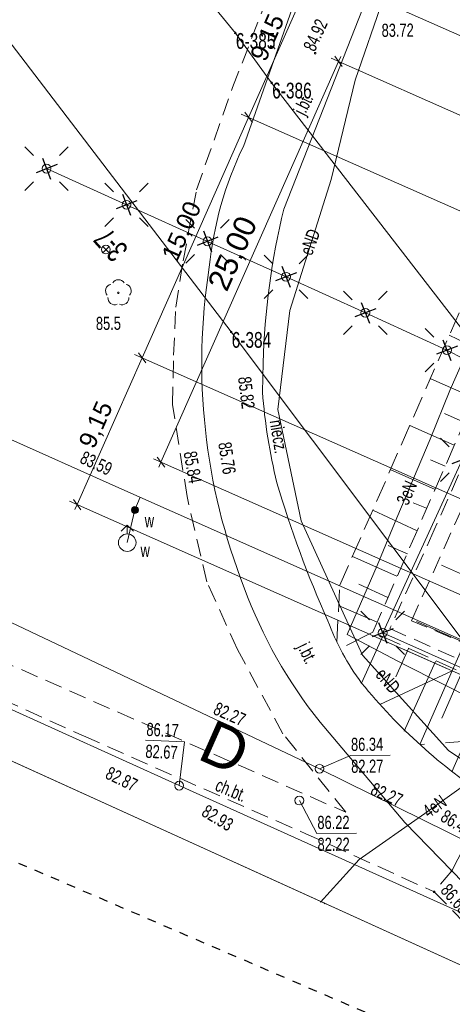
# Model space of a CAD drawing. Header units: metres. Extents: x 7446797 to 7447602, y 5789497 to 5790002.
# Tile 21 of 66: x 7447209 to 7447234, y 5789810 to 5789866. Entities that reach past the tile are written whole.
import ezdxf
from ezdxf.xclip import XClip

# ---------------------------------------------------------------- set-up
doc = ezdxf.new("R2010")
doc.units = ezdxf.units.M
doc.header["$MEASUREMENT"] = 0
doc.header["$XCLIPFRAME"] = 0
for name, pattern in [('2_BUBZ02', [1.75, 1.25, -0.5]), ('2_KTCR02', [1.5, 1, -0.5]), ('2_KTJZ01', [2, 1.5, -0.5]), ('GUZ', [1, 0.5, -0.5]), ('Przerywana', [2.4, 1.2, -1.2])]:
    doc.linetypes.add(name, pattern=pattern)
for name, color, linetype, lineweight in [('130-Z Teren1', 7, 'Continuous', 13), ('708-L Opisy sytuacji 1_500 do legendy1', 7, 'Continuous', 13), ('708-L Opisy sytuacji 1_500 do legendy85', 1, 'Continuous', 25), ('713-L Obiekty-budynki1', 7, 'Continuous', 13), ('718-L Elementy do rozbiórki85', 1, 'Continuous', 25), ('798-L Zakres inwestycji9', 142, 'Continuous', 70), ('810-G Ogólne2', 4, 'Continuous', 20), ('EL-INST_EL', 1, 'GUZ', 25), ('ex_02_DXF_MZ_9_07', 9, 'Continuous', 18), ('ex_02_DXF_MZ_9_BUBZ_D_L_17', 9, 'Continuous', 18), ('ex_02_DXF_MZ_9_Dzialki7', 9, 'Continuous', 18), ('ex_02_DXF_MZ_9_EADTD_T_07', 9, 'Continuous', 18), ('ex_02_DXF_MZ_9_EGBB_L_17', 9, 'Continuous', 18), ('ex_02_DXF_MZ_9_EGBC_L_07', 9, 'Continuous', 18), ('ex_02_DXF_MZ_9_KTCR_D_L_17', 9, 'Continuous', 18), ('ex_02_DXF_MZ_9_KTCR_E_T_17', 9, 'Continuous', 18), ('ex_02_DXF_MZ_9_KTCR_L_17', 9, 'Continuous', 18), ('ex_02_DXF_MZ_9_KTJZ_E_T_07', 9, 'Continuous', 18), ('ex_02_DXF_MZ_9_KTJZ_L_07', 9, 'Continuous', 18), ('ex_02_DXF_MZ_9_KTKR_D_L_07', 9, 'Continuous', 18), ('ex_02_DXF_MZ_9_KTKR_L_07', 9, 'Continuous', 18), ('ex_02_DXF_MZ_9_Numery_punktow7', 9, 'Continuous', 18), ('ex_02_DXF_MZ_9_OBOP_T_13', 9, 'Continuous', 18), ('ex_02_DXF_MZ_9_Punkty7', 9, 'Continuous', 18), ('ex_02_DXF_MZ_9_RTPW_T_07', 9, 'Continuous', 18), ('ex_02_DXF_MZ_9_RTPW_T_17', 9, 'Continuous', 18), ('ex_02_DXF_MZ_9_SUPE_D_L_31', 9, 'Continuous', 18), ('ex_02_DXF_MZ_9_SUPE_E_T_31', 9, 'Continuous', 18), ('ex_02_DXF_MZ_9_SUPK_D_L_434', 9, 'Continuous', 18), ('ex_02_DXF_MZ_9_SUPW_D_L_05', 9, 'Continuous', 18), ('ex_02_DXF_MZ_9_SUSM_D_T_07', 9, 'Continuous', 18), ('ex_02_DXF_MZ_9_SUSM_D_T_37', 9, 'Continuous', 18), ('ex_02_DXF_MZ_9_SUTK_T_034', 9, 'Continuous', 18), ('ex_02_DXF_MZ_9_SUTW_T_05', 9, 'Continuous', 18), ('ex_02_DXF_MZ_9_SUUK_D_T_234', 9, 'Continuous', 18), ('ex_02_DXF_MZ_9_SUUW_D_T_07', 9, 'Continuous', 18), ('ex_02_DXF_MZ_9_SUUW_D_T_77', 9, 'Continuous', 18), ('ex_02_DXF_MZ_9_SUUW_E_T_117', 9, 'Continuous', 18), ('ex_02_DXF_MZ_9_SUUW_E_T_57', 9, 'Continuous', 18)]:
    doc.layers.add(name, color=color, linetype=linetype, lineweight=lineweight)
doc.layers.add('700-L Mapa 1_500 dwg', color=7, linetype='Continuous')
doc.layers.add('708-L Opisy sytuacji 1_500 do legendy', color=7, linetype='Continuous')
doc.styles.add('STYL_AUTOMATYCZNY_1', font='Arial.ttf', dxfattribs={"width": 0.7})
doc.styles.add('STYL_AUTOMATYCZNY_2', font='Arial.ttf')
doc.styles.add('STYL_AUTOMATYCZNY_4', font='Arial.ttf')
doc.dimstyles.new('STYL_AUTOMATYCZNY__1', dxfattribs={"dimtxt": 1.25, "dimasz": 0.475, "dimexe": 0.18, "dimexo": 0.3, "dimgap": 0, "dimtad": 1, "dimzin": 0, "dimdsep": 46, "dimtxsty": 'STYL_AUTOMATYCZNY_2', "dimblk": 'ARROWHEAD_2', "dimblk1": 'ARROWHEAD_2', "dimblk2": 'ARROWHEAD_2', "dimcen": 0.09, "dimclrd": 7, "dimclre": 7, "dimclrt": 1, "dimazin": 0, "dimtfac": 1, "dimtdec": 4, "dimtmove": 0, "dimatfit": 3, "dimfxl": 1, "dimtolj": 1, "dimtzin": 0, "dimarcsym": 0})
doc.dimstyles.new('STYL_AUTOMATYCZNY__2', dxfattribs={"dimtxt": 1, "dimasz": 0.475, "dimexe": 0.18, "dimexo": 0.3, "dimgap": 0, "dimtad": 1, "dimzin": 0, "dimdsep": 46, "dimtxsty": 'STYL_AUTOMATYCZNY_2', "dimblk": 'ARROWHEAD_2', "dimblk1": 'ARROWHEAD_2', "dimblk2": 'ARROWHEAD_2', "dimcen": 0.09, "dimclrd": 7, "dimclre": 7, "dimclrt": 1, "dimazin": 0, "dimtfac": 1, "dimtdec": 4, "dimtmove": 0, "dimatfit": 3, "dimfxl": 1, "dimtolj": 1, "dimtzin": 0, "dimarcsym": 0})

# ---------------------------------------------------------------- blocks, each defined once
blk = doc.blocks.new('Rysunek_1_9', base_point=(7447199.999970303, 5789749.99999933, -0.8674))
at = {"layer": 'ex_02_DXF_MZ_9_07', "color": 9, "linetype": 'Continuous', "lineweight": 18}
for p, q in [((7447213.690425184, 5789853.092358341, -0.8674), (7447214.043925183, 5789853.44585834, -0.8674)), ((7447214.043925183, 5789853.092358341, -0.8674), (7447213.690425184, 5789853.44585834, -0.8674))]:
    blk.add_line(p, q, dxfattribs=at)
blk.add_circle((7447213.867175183, 5789853.26910834, -0.8674), 0.25, dxfattribs=at)
at = {"layer": 'ex_02_DXF_MZ_9_BUBZ_D_L_17', "color": 9, "linetype": '2_BUBZ02', "lineweight": 18}
for p, q in [((7447229.089508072, 5789831.451445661, -0.8674), (7447242.351289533, 5789861.854158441, -0.8674)), ((7447227.195660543, 5789834.09837504, -0.8674), (7447234.363526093, 5789850.45919185, -0.8674)), ((7447227.043917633, 5789830.870117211, -0.8674), (7447227.195660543, 5789834.09837504, -0.8674)), ((7447243.408401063, 5789824.98428863, -0.8674), (7447229.089508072, 5789831.451445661, -0.8674))]:
    blk.add_line(p, q, dxfattribs=at)
at = {"layer": 'ex_02_DXF_MZ_9_BUBZ_D_L_17', "color": 9, "linetype": 'Continuous', "lineweight": 18}
for p, q in [((7447235.930870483, 5789847.197712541, -0.8674), (7447233.452382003, 5789848.389792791, -0.8674)), ((7447234.806095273, 5789844.83891209, -0.8674), (7447232.396702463, 5789845.895194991, -0.8674)), ((7447234.236627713, 5789843.45503699, -0.8674), (7447233.177142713, 5789843.924575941, -0.8674)), ((7447233.734938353, 5789842.12274494, -0.8674), (7447231.205945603, 5789843.22929278, -0.8674)), ((7447233.215256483, 5789840.92660969, -0.8674), (7447232.378056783, 5789841.278464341, -0.8674)), ((7447232.611241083, 5789839.610633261, -0.8674), (7447230.116436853, 5789840.700386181, -0.8674)), ((7447231.588672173, 5789837.252551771, -0.8674), (7447229.127577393, 5789838.393648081, -0.8674)), ((7447232.158978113, 5789838.517184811, -0.8674), (7447231.390155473, 5789838.835449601, -0.8674)), ((7447231.069948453, 5789835.9201399, -0.8674), (7447229.959360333, 5789836.38931936, -0.8674)), ((7447230.465693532, 5789834.63823262, -0.8674), (7447227.936581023, 5789835.761815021, -0.8674)), ((7447229.946131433, 5789833.425062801, -0.8674), (7447228.288287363, 5789834.19703022, -0.8674)), ((7447229.291492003, 5789832.040588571, -0.8674), (7447227.172761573, 5789832.94559729, -0.8674)), ((7447229.089508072, 5789831.451445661, -0.8674), (7447227.580481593, 5789830.6827542, -0.8674)), ((7447229.638168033, 5789831.19125613, -0.8674), (7447228.452135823, 5789828.54941787, -0.8674)), ((7447231.124949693, 5789830.52029792, -0.8674), (7447230.403849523, 5789828.896860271, -0.8674)), ((7447232.663313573, 5789829.78156088, -0.8674), (7447230.868541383, 5789825.799682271, -0.8674)), ((7447234.166890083, 5789829.144791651, -0.8674), (7447233.026757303, 5789826.547387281, -0.8674)), ((7447235.756237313, 5789828.42344866, -0.8674), (7447233.593415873, 5789823.484997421, -0.8674))]:
    blk.add_line(p, q, dxfattribs=at)
at = {"layer": 'ex_02_DXF_MZ_9_Dzialki7', "color": 9, "linetype": 'Continuous', "lineweight": 18}
for p, q in [((7447189.759970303, 5789889.45999933, -0.8674), (7447221.009970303, 5789848.569999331, -0.8674)), ((7447209.579970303, 5789880.03999933, -0.8674), (7447221.249970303, 5789865.61999933, -0.8674)), ((7447221.249970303, 5789865.61999933, -0.8674), (7447223.319970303, 5789862.78999933, -0.8674)), ((7447223.319970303, 5789862.78999933, -0.8674), (7447247.369970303, 5789831.62999933, -0.8674)), ((7447221.009970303, 5789848.569999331, -0.8674), (7447265.689970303, 5789789.07999933, -0.8674))]:
    blk.add_line(p, q, dxfattribs=at)
at = {"layer": 'ex_02_DXF_MZ_9_EGBB_L_17', "color": 9, "linetype": 'Continuous', "lineweight": 18}
blk.add_line((7447191.929970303, 5789831.62999933, -0.8674), (7447244.059970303, 5789807.92999933, -0.8674), dxfattribs=at)
at = {"layer": 'ex_02_DXF_MZ_9_EGBC_L_07', "color": 9, "linetype": 'Continuous', "lineweight": 18}
blk.add_line((7447191.929970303, 5789831.62999933, -0.8674), (7447244.059970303, 5789807.92999933, -0.8674), dxfattribs=at)
at = {"layer": 'ex_02_DXF_MZ_9_KTCR_D_L_17', "color": 9, "linetype": '2_KTCR02', "lineweight": 18}
for p, q in [((7447221.092783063, 5789862.510783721, -0.8674), (7447222.909863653, 5789867.213998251, -0.8674)), ((7447219.033569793, 5789856.68576268, -0.8674), (7447221.092783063, 5789862.510783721, -0.8674)), ((7447218.272092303, 5789852.62003183, -0.8674), (7447219.033569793, 5789856.68576268, -0.8674)), ((7447217.850641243, 5789849.97682379, -0.8674), (7447218.272092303, 5789852.62003183, -0.8674)), ((7447217.729832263, 5789847.245722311, -0.8674), (7447217.850641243, 5789849.97682379, -0.8674)), ((7447231.292673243, 5789832.10068038, -0.8674), (7447239.316784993, 5789849.955734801, -0.8674)), ((7447217.669587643, 5789844.43503951, -0.8674), (7447217.729832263, 5789847.245722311, -0.8674)), ((7447236.401605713, 5789845.90124013, -0.8674), (7447232.591758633, 5789837.28858711, -0.8674)), ((7447218.496596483, 5789839.180372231, -0.8674), (7447217.669587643, 5789844.43503951, -0.8674)), ((7447219.620802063, 5789834.32783248, -0.8674), (7447218.496596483, 5789839.180372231, -0.8674)), ((7447232.591758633, 5789837.28858711, -0.8674), (7447230.069264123, 5789831.655967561, -0.8674)), ((7447196.686016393, 5789834.746551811, -0.8674), (7447227.543856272, 5789821.182350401, -0.8674)), ((7447221.368066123, 5789830.46976687, -0.8674), (7447219.620802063, 5789834.32783248, -0.8674)), ((7447230.069264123, 5789831.655967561, -0.8674), (7447243.822415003, 5789825.51093455, -0.8674)), ((7447244.597961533, 5789826.482793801, -0.8674), (7447231.292673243, 5789832.10068038, -0.8674)), ((7447199.720065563, 5789831.329522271, -0.8674), (7447212.582212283, 5789825.532558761, -0.8674)), ((7447223.962106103, 5789825.65756941, -0.8674), (7447221.368066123, 5789830.46976687, -0.8674)), ((7447212.582212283, 5789825.532558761, -0.8674), (7447225.268393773, 5789819.952410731, -0.8674)), ((7447227.543856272, 5789821.182350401, -0.8674), (7447223.962106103, 5789825.65756941, -0.8674)), ((7447225.268393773, 5789819.952410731, -0.8674), (7447232.589970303, 5789816.63999933, -0.8674))]:
    blk.add_line(p, q, dxfattribs=at)
at = {"layer": 'ex_02_DXF_MZ_9_KTCR_L_17', "color": 9, "linetype": '2_KTCR02', "lineweight": 18}
for p, q in [((7447233.589970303, 5789817.83999933, -0.8674), (7447232.589970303, 5789816.63999933, -0.8674)), ((7447232.589970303, 5789816.63999933, -0.8674), (7447238.899970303, 5789810.239999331, -0.8674))]:
    blk.add_line(p, q, dxfattribs=at)
at = {"layer": 'ex_02_DXF_MZ_9_KTJZ_L_07', "color": 9, "linetype": '2_KTJZ01', "lineweight": 18}
blk.add_line((7447233.589970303, 5789817.83999933, -0.8674), (7447235.739970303, 5789821.979999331, -0.8674), dxfattribs=at)
at = {"layer": 'ex_02_DXF_MZ_9_KTKR_D_L_07', "color": 9, "linetype": 'Continuous', "lineweight": 18}
for p, q in [((7447221.706426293, 5789859.154790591, -0.8674), (7447226.829970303, 5789873.609999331, -0.8674)), ((7447224.011738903, 5789855.580676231, -0.8674), (7447229.592422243, 5789869.771237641, -0.8674)), ((7447222.795035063, 5789845.14115597, -0.8674), (7447222.833294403, 5789846.81157904, -0.8674)), ((7447230.917838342, 5789820.585123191, -0.8674), (7447226.077601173, 5789826.32251067, -0.8674)), ((7447233.589970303, 5789817.83999933, -0.8674), (7447230.917838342, 5789820.585123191, -0.8674))]:
    blk.add_line(p, q, dxfattribs=at)
for centre, radius, start, end in [((7447240.097964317, 5789850.254485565, -0.8674), 20.43193824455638, 154.1760452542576, 174.3656111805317), ((7447265.349461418, 5789845.561730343, -0.8674), 42.53453396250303, 166.3760425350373, 178.3161596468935), ((7447254.396510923, 5789846.781487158, -0.8674), 35.06250307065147, 171.0098826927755, 201.4091142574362), ((7447254.477630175, 5789847.562110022, -0.8674), 31.774956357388, 184.3696363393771, 193.8115628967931), ((7447283.86306842, 5789857.713080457, -0.8674), 62.79843814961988, 196.4056926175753, 204.074376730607), ((7447247.451440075, 5789843.438596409, -0.8674), 27.38250135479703, 200.201487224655, 218.6876085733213), ((7447239.747101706, 5789836.975822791, -0.8674), 14.09186127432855, 200.2594705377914, 216.724113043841), ((7447252.904148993, 5789848.348328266, -0.8674), 31.46264135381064, 218.9972552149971, 236.9383197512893)]:
    blk.add_arc(centre, radius, start, end, dxfattribs=at)
at = {"layer": 'ex_02_DXF_MZ_9_KTKR_L_07', "color": 9, "linetype": 'Continuous', "lineweight": 18}
blk.add_line((7447239.599970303, 5789811.649999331, -0.8674), (7447233.589970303, 5789817.83999933, -0.8674), dxfattribs=at)
at = {"layer": 'ex_02_DXF_MZ_9_OBOP_T_13', "color": 9, "linetype": 'Continuous', "lineweight": 18}
blk.add_circle((7447214.578246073, 5789850.801329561, -0.8674), 0.045, dxfattribs=at)
for centre, radius, start, end in [((7447214.22158757, 5789850.917221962, -0.8674), 0.375, 102.1444654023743, 221.8600234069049), ((7447214.578246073, 5789851.17638588, -0.8674), 0.3750000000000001, 30.14012430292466, 149.8598756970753), ((7447214.934904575, 5789850.917221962, -0.8674), 0.375, 318.1399765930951, 77.85553459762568), ((7447214.357841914, 5789850.497946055, -0.8674), 0.3750000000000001, 174.1481823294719, 293.8542284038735), ((7447214.798650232, 5789850.497946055, -0.8674), 0.3750000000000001, 246.1457715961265, 5.851817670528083)]:
    blk.add_arc(centre, radius, start, end, dxfattribs=at)
at = {"layer": 'ex_02_DXF_MZ_9_Punkty7', "color": 9, "linetype": 'Continuous', "lineweight": 18}
for centre in [(7447221.249970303, 5789865.61999933, -0.8674), (7447223.319970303, 5789862.78999933, -0.8674), (7447221.009970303, 5789848.569999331, -0.8674)]:
    blk.add_circle(centre, 0.0450000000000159, dxfattribs=at)
at = {"layer": 'ex_02_DXF_MZ_9_RTPW_T_17', "color": 9, "linetype": 'Continuous', "lineweight": 18}
for centre, radius in [((7447225.799970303, 5789864.46999933, -0.8674), 0.04499999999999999), ((7447233.589970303, 5789817.83999933, -0.8674), 0.045), ((7447232.589970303, 5789816.63999933, -0.8674), 0.045)]:
    blk.add_circle(centre, radius, dxfattribs=at)
at = {"layer": 'ex_02_DXF_MZ_9_SUPE_D_L_31', "color": 9, "linetype": 'Continuous', "lineweight": 18}
for p, q in [((7447228.090327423, 5789862.94004252, -0.8674), (7447230.070100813, 5789868.684497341, -0.8674)), ((7447226.710080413, 5789857.269811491, -0.8674), (7447228.090327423, 5789862.94004252, -0.8674)), ((7447210.484446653, 5789857.885740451, -0.8674), (7447215.039282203, 5789855.827588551, -0.8674)), ((7447224.362459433, 5789849.79260963, -0.8674), (7447226.710080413, 5789857.269811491, -0.8674)), ((7447215.039282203, 5789855.827588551, -0.8674), (7447219.664330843, 5789853.739927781, -0.8674)), ((7447219.664330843, 5789853.739927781, -0.8674), (7447224.138882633, 5789851.721214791, -0.8674)), ((7447224.138882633, 5789851.721214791, -0.8674), (7447228.663717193, 5789849.66285181, -0.8674)), ((7447223.682023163, 5789844.15730419, -0.8674), (7447224.362459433, 5789849.79260963, -0.8674)), ((7447228.663717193, 5789849.66285181, -0.8674), (7447233.319047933, 5789847.53540034, -0.8674)), ((7447233.319047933, 5789847.53540034, -0.8674), (7447234.272663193, 5789847.032061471, -0.8674)), ((7447233.485224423, 5789845.236357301, -0.8674), (7447234.272663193, 5789847.032061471, -0.8674)), ((7447232.364665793, 5789842.458219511, -0.8674), (7447233.485224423, 5789845.236357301, -0.8674)), ((7447225.006781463, 5789837.806036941, -0.8674), (7447223.682023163, 5789844.15730419, -0.8674)), ((7447230.466035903, 5789837.97445174, -0.8674), (7447232.364665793, 5789842.458219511, -0.8674)), ((7447229.652134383, 5789831.40812184, -0.8674), (7447234.193089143, 5789841.28097176, -0.8674)), ((7447228.510958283, 5789830.139978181, -0.8674), (7447225.006781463, 5789837.806036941, -0.8674)), ((7447229.335125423, 5789835.24624574, -0.8674), (7447230.466035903, 5789837.97445174, -0.8674)), ((7447227.622634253, 5789831.31383806, -0.8674), (7447229.335125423, 5789835.24624574, -0.8674)), ((7447230.925040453, 5789829.58690738, -0.8674), (7447227.622634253, 5789831.31383806, -0.8674)), ((7447239.644082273, 5789826.977994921, -0.8674), (7447229.652134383, 5789831.40812184, -0.8674)), ((7447233.409639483, 5789824.6939327, -0.8674), (7447228.510958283, 5789830.139978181, -0.8674)), ((7447236.194327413, 5789826.903723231, -0.8674), (7447230.925040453, 5789829.58690738, -0.8674)), ((7447236.112659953, 5789822.872777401, -0.8674), (7447233.409639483, 5789824.6939327, -0.8674)), ((7447232.064698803, 5789821.11414283, -0.8674), (7447235.378278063, 5789823.487668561, -0.8674)), ((7447228.302933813, 5789818.47744038, -0.8674), (7447232.064698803, 5789821.11414283, -0.8674)), ((7447226.099810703, 5789816.05172054, -0.8674), (7447228.302933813, 5789818.47744038, -0.8674)), ((7447226.119600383, 5789816.08186252, -0.8674), (7447226.099810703, 5789816.05172054, -0.8674)), ((7447226.350169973, 5789816.003477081, -0.8674), (7447226.320520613, 5789815.9532639, -0.8674))]:
    blk.add_line(p, q, dxfattribs=at)
at = {"layer": 'ex_02_DXF_MZ_9_SUPK_D_L_434', "color": 9, "linetype": 'Continuous', "lineweight": 18}
for p, q in [((7447190.221668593, 5789835.29113279, -0.8674), (7447218.042454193, 5789822.69565876, -0.8674)), ((7447208.064929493, 5789832.186353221, -0.8674), (7447226.046302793, 5789823.66204538, -0.8674)), ((7447226.046302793, 5789823.66204538, -0.8674), (7447262.279970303, 5789805.739999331, -0.8674)), ((7447218.042454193, 5789822.69565876, -0.8674), (7447256.166391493, 5789805.50223085, -0.8674))]:
    blk.add_line(p, q, dxfattribs=at)
at = {"layer": 'ex_02_DXF_MZ_9_SUPW_D_L_05', "color": 9, "linetype": 'Continuous', "lineweight": 18}
for p, q in [((7447214.783317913, 5789839.60429281, -0.8674), (7447199.453838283, 5789846.46710055, -0.8674)), ((7447237.365661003, 5789829.572208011, -0.8674), (7447214.783317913, 5789839.60429281, -0.8674)), ((7447215.817061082, 5789839.14505796, -0.8674), (7447215.521707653, 5789838.4193773, -0.8674)), ((7447215.521707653, 5789838.4193773, -0.8674), (7447215.084771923, 5789836.55613225, -0.8674))]:
    blk.add_line(p, q, dxfattribs=at)
at = {"layer": 'ex_02_DXF_MZ_9_SUSM_D_T_07', "color": 9, "linetype": 'Continuous', "lineweight": 18}
for p, q in [((7447209.741956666, 5789858.628230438, -0.8674), (7447209.246986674, 5789859.12320043, -0.8674)), ((7447211.22693664, 5789858.628230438, -0.8674), (7447211.721906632, 5789859.12320043, -0.8674)), ((7447209.741956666, 5789857.143250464, -0.8674), (7447209.246986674, 5789856.648280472, -0.8674)), ((7447211.22693664, 5789857.143250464, -0.8674), (7447211.721906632, 5789856.648280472, -0.8674)), ((7447214.296792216, 5789856.570078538, -0.8674), (7447213.801822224, 5789857.06504853, -0.8674)), ((7447215.78177219, 5789856.570078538, -0.8674), (7447216.276742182, 5789857.06504853, -0.8674)), ((7447214.296792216, 5789855.085098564, -0.8674), (7447213.801822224, 5789854.590128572, -0.8674)), ((7447215.78177219, 5789855.085098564, -0.8674), (7447216.276742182, 5789854.590128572, -0.8674)), ((7447218.921840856, 5789854.482417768, -0.8674), (7447218.426870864, 5789854.97738776, -0.8674)), ((7447220.40682083, 5789854.482417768, -0.8674), (7447220.901790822, 5789854.97738776, -0.8674)), ((7447218.921840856, 5789852.997437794, -0.8674), (7447218.426870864, 5789852.502467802, -0.8674)), ((7447220.40682083, 5789852.997437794, -0.8674), (7447220.901790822, 5789852.502467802, -0.8674)), ((7447223.396392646, 5789852.463704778, -0.8674), (7447222.901422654, 5789852.95867477, -0.8674)), ((7447224.88137262, 5789852.463704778, -0.8674), (7447225.376342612, 5789852.95867477, -0.8674)), ((7447223.396392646, 5789850.978724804, -0.8674), (7447222.901422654, 5789850.483754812, -0.8674)), ((7447224.88137262, 5789850.978724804, -0.8674), (7447225.376342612, 5789850.483754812, -0.8674)), ((7447227.921227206, 5789850.405341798, -0.8674), (7447227.426257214, 5789850.900311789, -0.8674)), ((7447229.40620718, 5789850.405341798, -0.8674), (7447229.901177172, 5789850.900311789, -0.8674)), ((7447227.921227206, 5789848.920361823, -0.8674), (7447227.426257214, 5789848.425391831, -0.8674)), ((7447229.40620718, 5789848.920361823, -0.8674), (7447229.901177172, 5789848.425391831, -0.8674)), ((7447232.576557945, 5789848.277890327, -0.8674), (7447232.081587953, 5789848.772860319, -0.8674)), ((7447232.576557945, 5789846.792910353, -0.8674), (7447232.081587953, 5789846.297940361, -0.8674)), ((7447233.450599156, 5789842.023461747, -0.8674), (7447232.955629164, 5789842.518431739, -0.8674)), ((7447233.450599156, 5789840.538481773, -0.8674), (7447232.955629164, 5789840.043511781, -0.8674)), ((7447228.909644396, 5789832.150611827, -0.8674), (7447228.414674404, 5789832.645581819, -0.8674)), ((7447230.39462437, 5789832.150611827, -0.8674), (7447230.889594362, 5789832.645581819, -0.8674)), ((7447228.909644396, 5789830.665631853, -0.8674), (7447228.414674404, 5789830.170661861, -0.8674)), ((7447230.39462437, 5789830.665631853, -0.8674), (7447230.889594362, 5789830.170661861, -0.8674))]:
    blk.add_line(p, q, dxfattribs=at)
at = {"layer": 'ex_02_DXF_MZ_9_SUSM_D_T_37', "color": 9, "linetype": 'Continuous', "lineweight": 18}
for centre in [(7447210.484446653, 5789857.885740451, -0.8674), (7447215.039282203, 5789855.827588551, -0.8674), (7447219.664330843, 5789853.739927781, -0.8674), (7447224.138882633, 5789851.721214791, -0.8674), (7447228.663717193, 5789849.66285181, -0.8674), (7447233.319047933, 5789847.53540034, -0.8674), (7447229.652134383, 5789831.40812184, -0.8674)]:
    blk.add_circle(centre, 0.25, dxfattribs=at)
at = {"layer": 'ex_02_DXF_MZ_9_SUTK_T_034', "color": 9, "linetype": 'Continuous', "lineweight": 18}
for p, q in [((7447216.121543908, 5789825.28886398, -0.8674), (7447218.344956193, 5789825.188016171, -0.8674)), ((7447218.042454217, 5789822.695658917, -0.8674), (7447218.344956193, 5789825.188016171, -0.8674)), ((7447226.046302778, 5789823.662045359, -0.8674), (7447227.821084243, 5789824.42459911, -0.8674)), ((7447227.821084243, 5789824.42459911, -0.8674), (7447230.073869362, 5789824.440446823, -0.8674)), ((7447224.898993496, 5789821.843807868, -0.8674), (7447225.902242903, 5789819.970691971, -0.8674)), ((7447225.902242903, 5789819.970691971, -0.8674), (7447228.155028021, 5789819.986539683, -0.8674))]:
    blk.add_line(p, q, dxfattribs=at)
at = {"layer": 'ex_02_DXF_MZ_9_SUUK_D_T_234', "color": 9, "linetype": 'Continuous', "lineweight": 18}
for centre in [(7447226.046302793, 5789823.66204538, -0.8674), (7447218.042454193, 5789822.69565876, -0.8674), (7447224.898993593, 5789821.84380789, -0.8674)]:
    blk.add_circle(centre, 0.25, dxfattribs=at)
at = {"layer": 'ex_02_DXF_MZ_9_SUUW_D_T_07', "color": 9, "linetype": 'Continuous', "lineweight": 18}
for p, q in [((7447215.084771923, 5789837.55613225, -0.8674), (7447214.731221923, 5789837.20258225, -0.8674)), ((7447215.084771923, 5789837.55613225, -0.8674), (7447215.438321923, 5789837.20258225, -0.8674)), ((7447215.084771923, 5789837.05613225, -0.8674), (7447215.084771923, 5789837.55613225, -0.8674))]:
    blk.add_line(p, q, dxfattribs=at)
blk.add_circle((7447215.084771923, 5789836.55613225, -0.8674), 0.5, dxfattribs=at)
at = {"layer": 'ex_02_DXF_MZ_9_SUUW_D_T_77', "color": 9, "linetype": 'Continuous', "lineweight": 18}
for radius in [0.2, 0.175, 0.15, 0.125, 0.1, 0.075, 0.05, 0.025, 0.00715]:
    blk.add_circle((7447215.521707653, 5789838.4193773, -0.8674), radius, dxfattribs=at)
at = {"layer": 'ex_02_DXF_MZ_9_EADTD_T_07', "color": 9, "linetype": 'Continuous', "lineweight": 18, "insert": (7447215.215161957, 5789853.313563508, -0.8674), "char_height": 1.25, "attachment_point": 7, "rotation": 131.902581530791, "style": 'STYL_AUTOMATYCZNY_1'}
blk.add_mtext('\\A1;{\\pql;\\fArial|b0|i0|c238|p0;\\W0.700000;3-7}', dxfattribs=at)
at = {"layer": 'ex_02_DXF_MZ_9_KTCR_E_T_17', "color": 9, "linetype": 'Continuous', "lineweight": 18, "insert": (7447220.180452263, 5789822.78126047, -0.8674), "char_height": 0.75, "attachment_point": 4, "rotation": 337.2296212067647, "style": 'STYL_AUTOMATYCZNY_1'}
blk.add_mtext('\\A1;{\\pql;\\fArial|b0|i0|c238|p0;\\W0.700000;ch.bt.}', dxfattribs=at)
at = {"layer": 'ex_02_DXF_MZ_9_KTJZ_E_T_07', "color": 9, "linetype": 'Continuous', "lineweight": 18, "char_height": 0.75, "attachment_point": 7, "style": 'STYL_AUTOMATYCZNY_1'}
for insert, rotation in [((7447225.400898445, 5789860.76269778, -0.8674), 63.390511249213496), ((7447224.561903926, 5789830.524823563, -0.8674), 296.07535791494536)]:
    blk.add_mtext('\\A1;{\\pql;\\fArial|b0|i0|c238|p0;\\W0.700000;j.bt.}', dxfattribs=dict(at, insert=insert, rotation=rotation))
at = {"layer": 'ex_02_DXF_MZ_9_Numery_punktow7', "color": 9, "linetype": 'Continuous', "lineweight": 18, "char_height": 0.8999999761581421, "attachment_point": 1, "style": 'STYL_AUTOMATYCZNY_1'}
for s, insert in [('\\A1;{\\pql;\\fArial|b0|i0|c238|p0;\\W0.700000;6-385}', (7447221.282730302, 5789865.619999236, -0.8674)), ('\\A1;{\\pql;\\fArial|b0|i0|c238|p0;\\W0.700000;6-386}', (7447223.352730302, 5789862.789999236, -0.8674)), ('\\A1;{\\pql;\\fArial|b0|i0|c238|p0;\\W0.700000;6-384}', (7447221.042730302, 5789848.569999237, -0.8674))]:
    blk.add_mtext(s, dxfattribs=dict(at, insert=insert))
at = {"layer": 'ex_02_DXF_MZ_9_RTPW_T_07', "color": 9, "linetype": 'Continuous', "lineweight": 18, "insert": (7447213.294009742, 5789849.434723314, -0.8674), "char_height": 0.75, "attachment_point": 1, "rotation": 0.4030531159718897, "style": 'STYL_AUTOMATYCZNY_1'}
blk.add_mtext('\\A1;{\\pql;\\fArial|b0|i0|c238|p0;\\W0.700000;85.5}', dxfattribs=at)
at = {"layer": 'ex_02_DXF_MZ_9_RTPW_T_17', "color": 9, "linetype": 'Continuous', "lineweight": 18, "char_height": 0.75, "style": 'STYL_AUTOMATYCZNY_1'}
for s, insert, attachment_point, rotation in [('\\A1;{\\pql;\\fArial|b0|i0|c238|p0;\\W0.700000;84.92}', (7447225.784881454, 5789864.509826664, -0.8674), 7, 65.38817767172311), ('\\A1;{\\pql;\\fArial|b0|i0|c238|p0;\\W0.700000;85.82}', (7447222.141970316, 5789846.066929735, -0.8674), 1, 277.1127583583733), ('\\A1;{\\pql;\\fArial|b0|i0|c238|p0;\\W0.700000;85.76}', (7447221.009032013, 5789842.338743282, -0.8674), 1, 278.9327443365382), ('\\A1;{\\pql;\\fArial|b0|i0|c238|p0;\\W0.700000;85.84}', (7447219.032965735, 5789841.824872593, -0.8674), 1, 279.8627360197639), ('\\A1;{\\pql;\\fArial|b0|i0|c238|p0;\\W0.700000;86.41}', (7447233.27389742, 5789821.368057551, -0.8674), 1, 329.09893655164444), ('\\A1;{\\pql;\\fArial|b0|i0|c238|p0;\\W0.700000;86.63}', (7447232.895574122, 5789816.676641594, -0.8674), 7, 311.56637043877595)]:
    blk.add_mtext(s, dxfattribs=dict(at, insert=insert, attachment_point=attachment_point, rotation=rotation))
at = {"layer": 'ex_02_DXF_MZ_9_SUPE_E_T_31', "color": 9, "linetype": 'Continuous', "lineweight": 18, "char_height": 0.75, "attachment_point": 4, "style": 'STYL_AUTOMATYCZNY_1'}
for s, insert, rotation in [('\\A1;{\\pql;\\fArial|b0|i0|c238|p0;\\W0.700000;eND }', (7447225.264672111, 5789853.009691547, -0.8674), 70.26310209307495), ('\\A1;{\\pql;\\fArial|b0|i0|c238|p0;\\W0.700000;niecz.}', (7447223.568949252, 5789843.551112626, -0.8674), 279.28273684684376), ('\\A1;{\\pql;\\fArial|b0|i0|c238|p0;\\W0.700000;3eN }', (7447230.749638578, 5789838.780883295, -0.8674), 65.96311561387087), ('\\A1;{\\pql;\\fArial|b0|i0|c238|p0;\\W0.700000;eND }', (7447229.476364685, 5789829.235980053, -0.8674), 310.2125893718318), ('\\A1;{\\pql;\\fArial|b0|i0|c238|p0;\\W0.700000;4eN }', (7447232.063534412, 5789821.132176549, -0.8674), 35.22327556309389)]:
    blk.add_mtext(s, dxfattribs=dict(at, insert=insert, rotation=rotation))
at = {"layer": 'ex_02_DXF_MZ_9_SUTK_T_034', "color": 9, "linetype": 'Continuous', "lineweight": 18, "char_height": 0.75, "style": 'STYL_AUTOMATYCZNY_1'}
for s, insert, attachment_point, rotation in [('\\A1;{\\pql;\\fArial|b0|i0|c238|p0;\\W0.700000;83.72}', (7447229.587798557, 5789866.15088819, -0.8674), 1, 0.4030531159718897), ('\\A1;{\\pql;\\fArial|b0|i0|c238|p0;\\W0.700000;82.27}', (7447220.084864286, 5789827.141970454, -0.8674), 4, 336.17275018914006), ('\\A1;{\\pql;\\fArial|b0|i0|c238|p0;\\W0.700000;86.17}', (7447216.196748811, 5789826.28648095, -0.8674), 1, 357.40300241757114), ('\\A1;{\\pql;\\fArial|b0|i0|c238|p0;\\W0.700000;86.34}', (7447227.843973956, 5789825.424784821, -0.8674), 1, 0.4030531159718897), ('\\A1;{\\pql;\\fArial|b0|i0|c238|p0;\\W0.700000;82.67}', (7447216.140110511, 5789825.037764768, -0.8674), 1, 357.40300241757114), ('\\A1;{\\pql;\\fArial|b0|i0|c238|p0;\\W0.700000;82.87}', (7447213.940171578, 5789823.477042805, -0.8674), 4, 333.83272911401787), ('\\A1;{\\pql;\\fArial|b0|i0|c238|p0;\\W0.700000;82.27}', (7447227.852767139, 5789824.17481575, -0.8674), 1, 0.4030531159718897), ('\\A1;{\\pql;\\fArial|b0|i0|c238|p0;\\W0.700000;82.27}', (7447229.047836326, 5789822.554568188, -0.8674), 4, 336.1327510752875), ('\\A1;{\\pql;\\fArial|b0|i0|c238|p0;\\W0.700000;82.93}', (7447219.455444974, 5789821.332477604, -0.8674), 4, 328.79268128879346), ('\\A1;{\\pql;\\fArial|b0|i0|c238|p0;\\W0.700000;86.22}', (7447225.925132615, 5789820.970877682, -0.8674), 1, 0.4030531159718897), ('\\A1;{\\pql;\\fArial|b0|i0|c238|p0;\\W0.700000;82.22}', (7447225.933925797, 5789819.72090861, -0.8674), 1, 0.4030531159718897)]:
    blk.add_mtext(s, dxfattribs=dict(at, insert=insert, attachment_point=attachment_point, rotation=rotation))
at = {"layer": 'ex_02_DXF_MZ_9_SUTW_T_05', "color": 9, "linetype": 'Continuous', "lineweight": 18, "insert": (7447212.483445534, 5789841.46894171, -0.8674), "char_height": 0.75, "attachment_point": 4, "rotation": 335.05273910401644, "style": 'STYL_AUTOMATYCZNY_1'}
blk.add_mtext('\\A1;{\\pql;\\fArial|b0|i0|c238|p0;\\W0.700000;83.59}', dxfattribs=at)
at = {"layer": 'ex_02_DXF_MZ_9_SUUW_E_T_117', "color": 9, "linetype": 'Continuous', "lineweight": 18, "insert": (7447215.844122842, 5789836.491760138, -0.8674), "char_height": 0.75, "attachment_point": 1, "style": 'STYL_AUTOMATYCZNY_1'}
blk.add_mtext('\\A1;{\\pql;\\fArial|b0|i0|c238|p0;\\W0.700000;w}', dxfattribs=at)
at = {"layer": 'ex_02_DXF_MZ_9_SUUW_E_T_57', "color": 9, "linetype": 'Continuous', "lineweight": 18, "insert": (7447216.082247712, 5789838.183590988, -0.8674), "char_height": 0.75, "attachment_point": 1, "style": 'STYL_AUTOMATYCZNY_1'}
blk.add_mtext('\\A1;{\\pql;\\fArial|b0|i0|c238|p0;\\W0.700000;w}', dxfattribs=at)
blk = doc.blocks.new('*D9', base_point=(7447251.909700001, 5789835.3271, -0.8674))
at = {"layer": '708-L Opisy sytuacji 1_500 do legendy1', "color": 7, "linetype": 'Continuous', "lineweight": 13, "transparency": 16777216}
for p, q in [((7447226.707719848, 5789864.193693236, -0.8674), (7447248.952801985, 5789854.336405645, -0.8674)), ((7447227.348891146, 5789863.712234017, -0.8674), (7447226.923666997, 5789864.295344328, -0.8674)), ((7447227.260096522, 5789864.283209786, -0.8674), (7447227.136279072, 5789864.003789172, -0.8674)), ((7447227.136279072, 5789864.003789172, -0.8674), (7447217.00806222, 5789841.147297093, -0.8674)), ((7447216.579502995, 5789841.337201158, -0.8674), (7447238.824585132, 5789831.479913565, -0.8674)), ((7447216.795450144, 5789841.438852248, -0.8674), (7447217.220674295, 5789840.855741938, -0.8674)), ((7447217.00806222, 5789841.147297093, -0.8674), (7447216.88424477, 5789840.867876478, -0.8674))]:
    blk.add_line(p, q, dxfattribs=at)
at = {"layer": '708-L Opisy sytuacji 1_500 do legendy85', "color": 1, "lineweight": 25, "transparency": 16777216, "insert": (7447220.974624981, 5789850.715784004, -0.8674), "char_height": 1.25, "attachment_point": 7, "rotation": 66.10080936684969, "style": 'STYL_AUTOMATYCZNY_2'}
blk.add_mtext('\\A1;{\\pql;\\fArial|b0|i0|c238|p0;\\W1.000000;25,00}', dxfattribs=at)
blk = doc.blocks.new('ARROWHEAD_2')
at = {"color": 0, "linetype": 'Continuous', "lineweight": 0}
for p, q in [((0, 0), (-1, 0)), ((-0.3781315, -0.655), (0.3781315, 0.655))]:
    blk.add_line(p, q, dxfattribs=at)
blk = doc.blocks.new('*D10', base_point=(7447251.909700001, 5789835.3271, -0.8674))
at = {"layer": '708-L Opisy sytuacji 1_500 do legendy1', "color": 7, "linetype": 'Continuous', "lineweight": 13, "transparency": 16777216}
for p, q in [((7447225.286290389, 5789869.362751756, -0.8674), (7447246.839910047, 5789859.811866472, -0.8674)), ((7447225.927461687, 5789868.881292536, -0.8674), (7447225.502237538, 5789869.464402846, -0.8674)), ((7447225.838667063, 5789869.452268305, -0.8674), (7447225.714849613, 5789869.172847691, -0.8674)), ((7447225.714849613, 5789869.172847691, -0.8674), (7447222.007922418, 5789860.807371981, -0.8674)), ((7447222.007922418, 5789860.807371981, -0.8674), (7447215.930992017, 5789847.093476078, -0.8674)), ((7447221.579363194, 5789860.997276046, -0.8674), (7447251.498457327, 5789847.739464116, -0.8674)), ((7447222.220534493, 5789860.515816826, -0.8674), (7447221.795310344, 5789861.098927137, -0.8674))]:
    blk.add_line(p, q, dxfattribs=at)
at = {"layer": '708-L Opisy sytuacji 1_500 do legendy85', "color": 1, "lineweight": 25, "transparency": 16777216, "insert": (7447223.137849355, 5789863.850964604, -0.8674), "char_height": 1, "attachment_point": 7, "rotation": 66.10080936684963, "style": 'STYL_AUTOMATYCZNY_2'}
blk.add_mtext('\\A1;{\\pql;\\fArial|b0|i0|c238|p0;\\W1.000000;9,15}', dxfattribs=at)
blk = doc.blocks.new('*D11', base_point=(7447251.909700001, 5789835.3271, -0.8674))
at = {"layer": '708-L Opisy sytuacji 1_500 do legendy1', "color": 7, "linetype": 'Continuous', "lineweight": 13, "transparency": 16777216}
for p, q in [((7447222.007922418, 5789860.807371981, -0.8674), (7447215.930992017, 5789847.093476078, -0.8674)), ((7447222.220534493, 5789860.515816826, -0.8674), (7447221.795310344, 5789861.098927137, -0.8674)), ((7447216.143604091, 5789846.801920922, -0.8674), (7447215.718379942, 5789847.385031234, -0.8674))]:
    blk.add_line(p, q, dxfattribs=at)
at = {"layer": '708-L Opisy sytuacji 1_500 do legendy85', "color": 1, "lineweight": 25, "transparency": 16777216, "insert": (7447218.091420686, 5789852.462616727, -0.8674), "char_height": 1, "attachment_point": 7, "rotation": 66.10080936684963, "style": 'STYL_AUTOMATYCZNY_2'}
blk.add_mtext('\\A1;{\\pql;\\fArial|b0|i0|c238|p0;\\W1.000000;15,00}', dxfattribs=at)
blk = doc.blocks.new('*D12', base_point=(7447251.909700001, 5789835.3271, -0.8674))
at = {"layer": '708-L Opisy sytuacji 1_500 do legendy1', "color": 7, "linetype": 'Continuous', "lineweight": 13, "transparency": 16777216}
for p, q in [((7447222.007922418, 5789860.807371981, -0.8674), (7447215.930992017, 5789847.093476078, -0.8674)), ((7447216.143604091, 5789846.801920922, -0.8674), (7447215.718379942, 5789847.385031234, -0.8674)), ((7447215.930992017, 5789847.093476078, -0.8674), (7447212.224066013, 5789838.728003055, -0.8674)), ((7447215.502432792, 5789847.283380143, -0.8674), (7447245.421526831, 5789834.025568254, -0.8674)), ((7447211.795506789, 5789838.917907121, -0.8674), (7447233.349126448, 5789829.367021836, -0.8674)), ((7447212.011453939, 5789839.019558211, -0.8674), (7447212.436678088, 5789838.4364479, -0.8674)), ((7447212.224066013, 5789838.728003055, -0.8674), (7447212.100248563, 5789838.448582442, -0.8674))]:
    blk.add_line(p, q, dxfattribs=at)
at = {"layer": '708-L Opisy sytuacji 1_500 do legendy85', "color": 1, "lineweight": 25, "transparency": 16777216, "insert": (7447213.353992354, 5789841.771594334, -0.8674), "char_height": 1, "attachment_point": 7, "rotation": 66.10080936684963, "style": 'STYL_AUTOMATYCZNY_2'}
blk.add_mtext('\\A1;{\\pql;\\fArial|b0|i0|c238|p0;\\W1.000000;9,15}', dxfattribs=at)

msp = doc.modelspace()

# ---------------------------------------------------------------- linework, layer by layer
at = {"layer": '130-Z Teren1', "color": 7, "linetype": 'Continuous', "lineweight": 13, "elevation": -0.8674}
for points in [[(7447235.753525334, 5789834.052562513), (7447233.010746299, 5789835.267948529)], [(7447234.333442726, 5789830.847841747), (7447231.590663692, 5789832.063227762)], [(7447233.623401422, 5789829.245481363), (7447230.880622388, 5789830.460867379)], [(7447229.49285489, 5789827.329072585), (7447233.623401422, 5789829.245481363)], [(7447233.623401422, 5789829.245481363), (7447231.762988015, 5789825.047059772)]]:
    msp.add_lwpolyline(points, dxfattribs=at)
at = {"layer": '130-Z Teren1', "color": 7, "linetype": 'Przerywana', "lineweight": 13, "elevation": -0.8674}
msp.add_lwpolyline([(7447241.623173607, 5789825.700605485), (7447231.762988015, 5789825.047059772)], dxfattribs=at)
at = {"layer": '713-L Obiekty-budynki1', "color": 7, "linetype": 'Continuous', "lineweight": 13, "elevation": -0.8674, "flags": 128}
msp.add_lwpolyline([(7447169.567374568, 5789782.282636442), (7447182.729970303, 5789776.449999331), (7447197.279970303, 5789809.05999933), (7447198.579970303, 5789808.50999933), (7447199.939970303, 5789811.70999933), (7447208.309970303, 5789808.159999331), (7447221.689970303, 5789801.59999933), (7447231.632996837, 5789797.205891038), (7447231.867924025, 5789797.722693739), (7447230.36533258, 5789798.405738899), (7447233.939764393, 5789806.268924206), (7447242.09668938, 5789802.560964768), (7447238.287330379, 5789794.180976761), (7447241.460644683, 5789792.738457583), (7447247.629970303, 5789806.30999933), (7447191.929970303, 5789831.62999933)], close=True, dxfattribs=at)
at = {"layer": '718-L Elementy do rozbiórki85', "color": 1, "linetype": 'Continuous', "lineweight": 25}
for p, q in [((7447211.078171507, 5789858.114849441, -0.8674), (7447209.8907218, 5789857.65663146, -0.8674)), ((7447210.255337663, 5789858.479465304, -0.8674), (7447210.713555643, 5789857.292015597, -0.8674)), ((7447214.810173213, 5789856.421313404, -0.8674), (7447215.268391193, 5789855.233863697, -0.8674)), ((7447215.633007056, 5789856.056697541, -0.8674), (7447214.445557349, 5789855.598479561, -0.8674)), ((7447219.435221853, 5789854.333652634, -0.8674), (7447219.893439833, 5789853.146202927, -0.8674)), ((7447220.258055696, 5789853.969036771, -0.8674), (7447219.07060599, 5789853.510818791, -0.8674)), ((7447224.732607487, 5789851.950323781, -0.8674), (7447223.54515778, 5789851.492105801, -0.8674)), ((7447223.909773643, 5789852.314939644, -0.8674), (7447224.367991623, 5789851.127489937, -0.8674)), ((7447228.434608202, 5789850.256576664, -0.8674), (7447228.892826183, 5789849.069126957, -0.8674)), ((7447229.257442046, 5789849.891960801, -0.8674), (7447228.069992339, 5789849.43374282, -0.8674)), ((7447233.089938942, 5789848.129125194, -0.8674), (7447233.548156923, 5789846.941675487, -0.8674)), ((7447233.912772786, 5789847.764509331, -0.8674), (7447232.725323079, 5789847.30629135, -0.8674)), ((7447234.786813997, 5789841.51008075, -0.8674), (7447233.59936429, 5789841.05186277, -0.8674)), ((7447230.245859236, 5789831.63723083, -0.8674), (7447229.05840953, 5789831.17901285, -0.8674)), ((7447229.423025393, 5789832.001846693, -0.8674), (7447229.881243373, 5789830.814396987, -0.8674))]:
    msp.add_line(p, q, dxfattribs=at)
at = {"layer": '810-G Ogólne2', "color": 4, "linetype": 'Continuous', "lineweight": 20, "elevation": -0.8674}
msp.add_lwpolyline([(7447233.623401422, 5789829.245481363), (7447247.114186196, 5789859.690328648), (7447277.55903348, 5789846.199543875), (7447264.068248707, 5789815.75469659)], close=True, dxfattribs=at)
at = {"layer": 'EL-INST_EL', "linetype": 'GUZ'}
msp.add_line((7447196.941390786, 5789823.419526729), (7447230.218150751, 5789809.109150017), dxfattribs=at)

# ---------------------------------------------------------------- block references
at = {"layer": '700-L Mapa 1_500 dwg', "color": 52, "linetype": 'Continuous', "lineweight": 25}
ref = msp.add_blockref('Rysunek_1_9', (7447199.999970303, 5789749.99999933, -0.8674), dxfattribs=at)
XClip(ref).set_block_clipping_path([(7446797.499970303, 5789497.49999933), (7447602.499970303, 5790002.49999933)])

# ---------------------------------------------------------------- texts
at = {"layer": '798-L Zakres inwestycji9', "color": 142, "linetype": 'Continuous', "lineweight": 70, "insert": (7447220.005655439, 5789826.54436079, -0.8674), "char_height": 2.5, "attachment_point": 1, "rotation": 336.10080936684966, "style": 'STYL_AUTOMATYCZNY_4'}
msp.add_mtext('\\A1;{\\pql;\\fArial|b0|i0|c238|p0;\\W1.000000;D}', dxfattribs=at)

# ---------------------------------------------------------------- dimensions: what is measured, and where the dimension line sits
at = {"layer": '708-L Opisy sytuacji 1_500 do legendy', "color": 7, "linetype": 'Continuous', "lineweight": 13}
for base, p1, p2, angle, dimstyle, picture, middle, turn in [((7447222.007922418, 5789860.807371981, -0.8674), (7447247.114187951, 5789859.690327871, -0.8674), (7447251.772735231, 5789847.617925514, -0.8674), 246.1008093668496, 'STYL_AUTOMATYCZNY__2', '*D10', (7447223.205191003, 5789865.23711126, -0.8674), 66.10080936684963), ((7447217.00806222, 5789841.147297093, -0.8674), (7447249.227079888, 5789854.214867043, -0.8674), (7447239.098863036, 5789831.358374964, -0.8674), 246.1008093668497, 'STYL_AUTOMATYCZNY__1', '*D9', (7447221.251498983, 5789852.883329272, -0.8674), 66.10080936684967), ((7447212.224066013, 5789838.728003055, -0.8674), (7447245.695804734, 5789833.904029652, -0.8674), (7447233.623404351, 5789829.245483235, -0.8674), 246.1008093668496, 'STYL_AUTOMATYCZNY__2', '*D12', (7447213.421334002, 5789843.157740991, -0.8674), 66.10080936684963), ((7447215.930992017, 5789847.093476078, -0.8674), (7447251.772735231, 5789847.617925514, -0.8674), (7447245.695804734, 5789833.904029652, -0.8674), 246.1008093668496, 'STYL_AUTOMATYCZNY__2', '*D11', (7447218.31291985, 5789854.196652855, -0.8674), 66.10080936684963)]:
    dim = msp.add_linear_dim(base=base, p1=p1, p2=p2, angle=angle, dimstyle=dimstyle, dxfattribs=at)
    dim.commit()
    dim.dimension.update_dxf_attribs({"geometry": picture, "text_midpoint": middle, "dimtype": 160, "text_rotation": turn})

doc.saveas('drawing.dxf')
